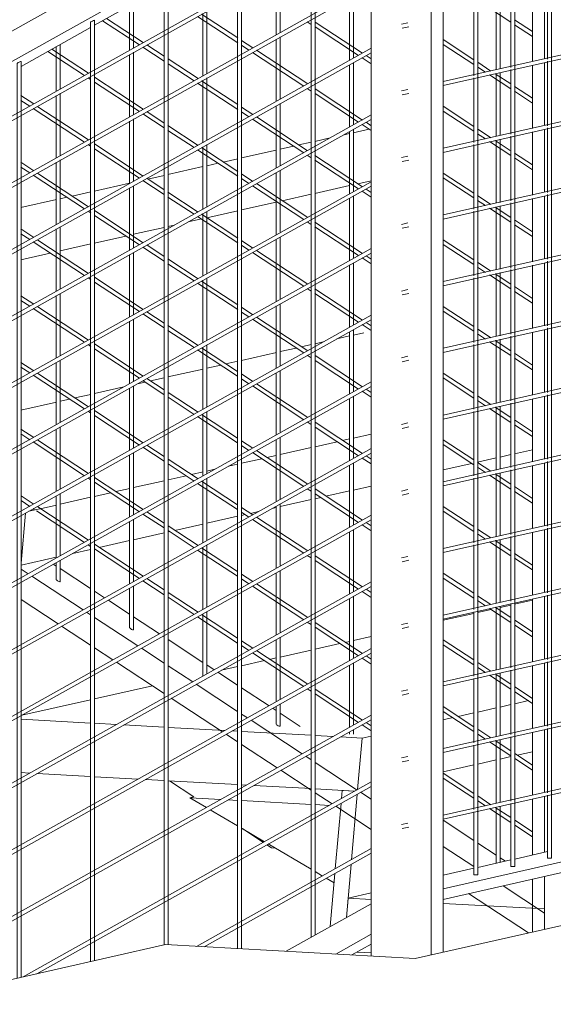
# Model space of a CAD drawing. Header units: millimetres. Extents: x -35550 to -1797, y -2320 to 9844.
# Tile 66 of 96: x -7313 to -6915, y -514 to 220. Entities that reach past the tile are written whole.
import ezdxf

# ---------------------------------------------------------------- set-up
doc = ezdxf.new("R2010")
doc.units = ezdxf.units.MM
for name, color, linetype, lineweight in [('Balusters', 7, 'Continuous', 18), ('Generic Models', 7, 'Continuous', 18), ('Railings', 7, 'Continuous', 18), ('Rails-2', 7, 'Continuous', 18), ('Stairs', 7, 'Continuous', 18), ('Supports', 7, 'Continuous', 18)]:
    doc.layers.add(name, color=color, linetype=linetype, lineweight=lineweight)

# ---------------------------------------------------------------- blocks, each defined once
blk = doc.blocks.new('Generic Models 9 - Generic Models 27-1786597-3D - trepikoda')
at = {"layer": 'Generic Models'}
for p, q in [((28786.07, -359.42), (28783.08, -360.09)), ((28783.08, -360.09), (28806.08, -361.36)), ((28783.08, -360.09), (28795.48, -367.41)), ((28811.62, -361.67), (28818.63, -362.05)), ((28821.56, -362.21), (28873.43, -365.08)), ((28876.36, -365.24), (28886.93, -365.82)), ((28798.23, -369.03), (28818.63, -381.06)), ((28821.56, -382.78), (28838.72, -392.91)), ((28841.48, -394.53), (28873.43, -413.37)), ((28876.36, -415.1), (28881.96, -418.41)), ((28884.72, -420.03), (28890.52, -423.45)), ((28918.17, -431.02), (28901.01, -434.89)), ((28901.01, -434.89), (28899.75, -449.36)), ((28901.01, -434.89), (28918.17, -435.83)), ((28971.85, -438.79), (29047.47, -442.97)), ((28950.9, -479.79), (29101.15, -445.93)), ((28416.05, -548.16), (28764.92, -469.53)), ((28764.92, -469.53), (28950.9, -479.79)), ((28907.76, -475.01), (28918.17, -475.58))]:
    blk.add_line(p, q, dxfattribs=at)
blk = doc.blocks.new('Stair - Stairs-1786674-3D - trepikoda')
at = {"layer": 'Stairs'}
for p, q in [((28897.91, 133.79), (28902.04, 134.72)), ((28904.85, 135.36), (28916.66, 138.02)), ((28850.32, 123.07), (28860.34, 125.33)), ((28864.24, 126.21), (28873.5, 128.29)), ((28876.29, 128.92), (28887.71, 131.5)), ((28821.49, 116.57), (28847.4, 122.41)), ((28766.7, 104.22), (28792.76, 110.09)), ((28795.68, 110.75), (28804.02, 112.63)), ((28807.91, 113.51), (28818.69, 115.94)), ((28751.58, 100.81), (28763.88, 103.59)), ((28711.91, 91.87), (28738.12, 97.78)), ((28902.04, 95.94), (28876.27, 90.14)), ((28902.04, 95.94), (28876.27, 90.14)), ((28918.17, 99.58), (28908.2, 97.33)), ((28918.17, 99.58), (28908.2, 97.33)), ((28695.25, 88.12), (28709.08, 91.24)), ((28873.51, 89.51), (28851.87, 84.64)), ((28873.51, 89.51), (28851.87, 84.64)), ((28657.11, 79.52), (28683.58, 85.49)), ((28686.4, 86.12), (28691.37, 87.24)), ((28847.4, 83.63), (28821.48, 77.79)), ((28847.4, 83.63), (28821.48, 77.79)), ((28818.7, 77.16), (28795.68, 71.97)), ((28818.7, 77.16), (28795.68, 71.97)), ((28771.6, 66.55), (28766.68, 65.44)), ((28771.6, 66.55), (28766.68, 65.44)), ((28791.65, 71.07), (28781.78, 68.84)), ((28791.65, 71.07), (28781.78, 68.84)), ((28763.9, 64.81), (28741.04, 59.66)), ((28763.9, 64.81), (28741.04, 59.66)), ((28709.09, 52.46), (28686.4, 47.34)), ((28709.09, 52.46), (28686.4, 47.34)), ((28735.33, 58.37), (28711.89, 53.09)), ((28735.33, 58.37), (28711.89, 53.09)), ((28679.01, 45.68), (28657.1, 40.74)), ((28679.01, 45.68), (28657.1, 40.74)), ((28683.56, 46.71), (28682.89, 46.55)), ((28683.56, 46.71), (28682.89, 46.55)), ((28912.77, -13.67), (28904.96, -15.43)), ((28882.48, -20.5), (28876.36, -21.88)), ((28902.04, -16.09), (28892.68, -18.2)), ((28847.5, -28.38), (28821.56, -34.23)), ((28862.32, -25.04), (28850.32, -27.74)), ((28873.43, -22.54), (28866.22, -24.16)), ((28818.75, -34.86), (28809.89, -36.86)), ((28792.84, -40.7), (28766.64, -46.6)), ((28806, -37.73), (28795.68, -40.06)), ((28749.68, -50.43), (28743.88, -51.73)), ((28763.94, -47.21), (28753.56, -49.55)), ((28733.71, -54.03), (28711.85, -58.95)), ((28683.52, -65.34), (28657.05, -71.3)), ((28693.35, -63.12), (28686.4, -64.69)), ((28709.13, -59.57), (28697.23, -62.25)), ((28876.36, -98.57), (28892.93, -94.83)), ((28896.83, -93.96), (28902.13, -92.76)), ((28904.96, -92.12), (28918.17, -89.15)), ((28850.32, -104.44), (28873.43, -99.23)), ((29038.41, -100.83), (29025, -103.85)), ((29038.41, -100.83), (29025, -103.85)), ((28821.56, -110.92), (28836.61, -107.53)), ((28840.51, -106.65), (28847.47, -105.08)), ((29011.43, -106.91), (28997.45, -110.06)), ((29011.43, -106.91), (28997.45, -110.06)), ((29022.25, -104.47), (29014.24, -106.28)), ((29022.25, -104.47), (29014.24, -106.28)), ((28795.68, -116.75), (28801.62, -115.41)), ((28811.81, -113.12), (28818.63, -111.58)), ((28993.21, -111.01), (28971.85, -115.83)), ((28993.21, -111.01), (28971.85, -115.83)), ((28741.04, -129.07), (28763.83, -123.93)), ((28766.76, -123.27), (28780.29, -120.22)), ((28784.18, -119.35), (28792.81, -117.4)), ((28727.85, -132.04), (28738.15, -129.72)), ((28902.11, -131.55), (28884.47, -135.52)), ((28902.11, -131.55), (28884.47, -135.52)), ((28918.17, -127.93), (28904.96, -130.9)), ((28918.17, -127.93), (28904.96, -130.9)), ((28686.4, -141.38), (28709.03, -136.28)), ((28711.95, -135.62), (28723.96, -132.92)), ((28873.43, -138.01), (28850.32, -143.22)), ((28873.43, -138.01), (28850.32, -143.22)), ((28880.57, -136.4), (28876.36, -137.35)), ((28880.57, -136.4), (28876.36, -137.35)), ((28663.02, -146.65), (28671.12, -144.83)), ((28671.52, -144.74), (28683.49, -142.04)), ((28847.46, -143.86), (28844.47, -144.54)), ((28847.46, -143.86), (28844.47, -144.54)), ((28657.15, -185.21), (28660.41, -147.98)), ((28818.63, -150.36), (28795.68, -155.53)), ((28818.63, -150.36), (28795.68, -155.53)), ((28824.25, -149.1), (28821.56, -149.7)), ((28824.25, -149.1), (28821.56, -149.7)), ((28834.28, -146.83), (28828.14, -148.22)), ((28834.28, -146.83), (28828.14, -148.22)), ((28792.73, -156.2), (28771.81, -160.91)), ((28792.73, -156.2), (28771.81, -160.91)), ((28738.14, -168.5), (28715.48, -173.61)), ((28738.14, -168.5), (28715.48, -173.61)), ((28763.83, -162.71), (28741.04, -167.85)), ((28763.83, -162.71), (28741.04, -167.85)), ((28767.92, -161.79), (28766.76, -162.05)), ((28767.92, -161.79), (28766.76, -162.05)), ((28709.03, -175.06), (28695.68, -178.07)), ((28709.03, -175.06), (28695.68, -178.07)), ((28683.48, -180.82), (28657.15, -186.75)), ((28683.48, -180.82), (28657.15, -186.75)), ((29007.56, -219.81), (28997.45, -222.09)), ((29022.22, -216.51), (29014.24, -218.31)), ((29038.41, -212.86), (29025, -215.88)), ((28994.67, -222.72), (28971.85, -227.86)), ((28918.17, -239.96), (28904.96, -242.94)), ((28894.92, -245.2), (28876.36, -249.38)), ((28902.07, -243.59), (28898.82, -244.32)), ((28847.41, -255.91), (28842.49, -257.02)), ((28873.43, -250.04), (28850.32, -255.25)), ((28818.63, -262.39), (28806.57, -265.11)), ((28838.59, -257.9), (28821.56, -261.73)), ((28755.1, -276.71), (28711.95, -286.44)), ((28709.03, -287.1), (28657.78, -298.65)), ((28997.61, -296.24), (29011.36, -293.14)), ((29014.24, -292.49), (29022.2, -290.69)), ((29025.15, -290.03), (29035.32, -287.74)), ((28971.85, -302.04), (28979, -300.43)), ((28982.91, -299.55), (28994.65, -296.9)), ((28657.15, -301.63), (28709.03, -304.49)), ((28711.95, -304.65), (28728.2, -305.55)), ((28733.73, -305.85), (28763.83, -307.51)), ((28766.76, -307.67), (28809.06, -310.01)), ((28814.59, -310.31), (28818.63, -310.54)), ((28821.56, -310.7), (28873.43, -313.56)), ((28876.36, -313.72), (28889.91, -314.47)), ((28895.45, -314.78), (28911.43, -315.66)), ((28911.43, -315.66), (28918.17, -314.14)), ((28908.08, -353.99), (28911.43, -315.66)), ((29022.18, -329.48), (29014.24, -331.27)), ((29022.18, -329.48), (29014.24, -331.27)), ((29038.41, -325.82), (29026.87, -328.42)), ((29038.41, -325.82), (29026.87, -328.42)), ((28994.64, -335.69), (28971.85, -340.82)), ((28994.64, -335.69), (28971.85, -340.82)), ((29011.35, -331.92), (28997.61, -335.02)), ((29011.35, -331.92), (28997.61, -335.02)), ((28663.52, -341.73), (28657.15, -341.38)), ((28709.03, -344.24), (28669.04, -342.03)), ((28744.37, -346.19), (28711.95, -344.4)), ((28763.83, -347.26), (28749.9, -346.5)), ((28818.63, -350.29), (28766.76, -347.43)), ((28825.23, -350.65), (28821.56, -350.45)), ((28873.43, -353.31), (28830.76, -350.96)), ((28906.08, -355.11), (28876.36, -353.47)), ((28896.54, -354.59), (28896, -360.75)), ((28906.08, -355.11), (28896.54, -354.59)), ((28903.52, -406.23), (28907.77, -357.57)), ((28895.69, -364.33), (28891.44, -412.99)), ((28899.75, -449.36), (28903.21, -409.82)), ((28891.12, -416.57), (28887.67, -456.12))]:
    blk.add_line(p, q, dxfattribs=at)
at = {"layer": 'Supports'}
for p, q in [((28767.91, -347.49), (28786.08, -359.42)), ((28822.47, -383.32), (28837.83, -393.41)), ((28840.43, -395.12), (28843.89, -397.39)), ((28846.58, -397.54), (28843.89, -397.39))]:
    blk.add_line(p, q, dxfattribs=at)
blk = doc.blocks.new('Railing - 3mm-2376652-3D - trepikoda')
at = {"layer": 'Balusters'}
for p, q in [((28865.41, 2318.15), (28865.41, 3091.81)), ((28868.41, 3093.29), (28868.41, 2319.83))]:
    blk.add_line(p, q, dxfattribs=at)
blk = doc.blocks.new('Railing - 3mm-V128-3D - trepikoda')
at = {"layer": 'Balusters'}
for p, q in [((28818.6, -472.49), (28818.6, 278.9)), ((28821.6, 280.38), (28821.6, -472.66))]:
    blk.add_line(p, q, dxfattribs=at)
blk = doc.blocks.new('Railing - 3mm-V129-3D - trepikoda')
at = {"layer": 'Balusters'}
for p, q in [((28766.8, 249.73), (28766.8, -469.63)), ((28763.8, -469.78), (28763.8, 248.25))]:
    blk.add_line(p, q, dxfattribs=at)
for points in [[(28764.63, 248.84, 0), (28765.28, 249.18, 0), (28765.93, 249.48, 0), (28766.46, 249.69, 0), (28766.76, 249.75, 0), (28766.76, 249.67, 0)], [(28763.84, 248.22, 0), (28763.83, 248.3, 0), (28764.11, 248.52, 0), (28764.63, 248.84, 0)]]:
    blk.add_polyline3d(points, dxfattribs=at)
blk = doc.blocks.new('Railing - 3mm-V130-3D - trepikoda')
at = {"layer": 'Balusters'}
for p, q in [((28709, -482.13), (28709, 217.59)), ((28712, 219.07), (28712, -481.46))]:
    blk.add_line(p, q, dxfattribs=at)
for points in [[(28709.04, 217.57, 0), (28709.03, 217.65, 0), (28709.31, 217.87, 0), (28709.83, 218.18, 0)], [(28709.83, 218.18, 0), (28710.48, 218.52, 0), (28711.13, 218.83, 0), (28711.66, 219.03, 0), (28711.95, 219.1, 0), (28711.96, 219.01, 0)]]:
    blk.add_polyline3d(points, dxfattribs=at)
blk = doc.blocks.new('Railing - 3mm-V131-3D - trepikoda')
at = {"layer": 'Balusters'}
for p, q in [((28654.19, -494.48), (28654.19, 186.94)), ((28657.19, 188.42), (28657.19, -493.81))]:
    blk.add_line(p, q, dxfattribs=at)
for points in [[(28654.24, 186.91, 0), (28654.23, 187, 0), (28654.51, 187.22, 0), (28655.03, 187.53, 0)], [(28655.03, 187.53, 0), (28655.68, 187.87, 0), (28656.33, 188.17, 0), (28656.86, 188.38, 0), (28657.15, 188.45, 0), (28657.16, 188.36, 0)]]:
    blk.add_polyline3d(points, dxfattribs=at)
blk = doc.blocks.new('Railing - Railing-1787228-3D - trepikoda')
at = {"layer": 'Rails-2'}
for p, q in [((28491.37, 122.19), (28918.17, 360.92)), ((26616.98, -949.01), (28918.17, 338.2)), ((28918.17, 297.61), (28168.65, -121.64)), ((28168.82, -124.99), (28918.17, 294.17)), ((28918.17, 247.92), (28168.65, -171.33)), ((28168.82, -174.67), (28918.17, 244.48)), ((28711.95, 215.44), (28763.83, 244.46)), ((28657.15, 184.79), (28709.03, 213.81)), ((28918.17, 198.23), (28168.65, -221.02)), ((28168.82, -224.36), (28918.17, 194.8)), ((28918.17, 148.55), (28168.65, -270.71)), ((28168.82, -274.05), (28918.17, 145.11)), ((28918.17, 98.86), (28168.65, -320.4)), ((28168.82, -323.74), (28918.17, 95.42)), ((28918.17, 49.17), (28168.65, -370.09)), ((28168.82, -373.43), (28918.17, 45.73)), ((28918.17, -0.52), (28168.65, -419.77)), ((28168.82, -423.11), (28918.17, -3.96)), ((28918.17, -50.21), (28168.65, -469.46)), ((28168.82, -472.8), (28918.17, -53.64)), ((28918.17, -99.89), (28168.65, -519.15)), ((28168.82, -522.49), (28918.17, -103.33)), ((28918.17, -149.58), (28168.65, -568.84)), ((28168.82, -572.18), (28918.17, -153.02)), ((28918.17, -199.27), (28168.65, -618.53)), ((28168.82, -621.87), (28918.17, -202.71)), ((28918.17, -248.96), (28168.65, -668.21)), ((28168.82, -671.56), (28918.17, -252.4)), ((28918.17, -298.65), (28509.94, -527)), ((28520.23, -524.68), (28918.17, -302.09)), ((28918.17, -348.34), (28658.71, -493.47)), ((28669, -491.15), (28918.17, -351.77)), ((28918.17, -398.02), (28788.05, -470.81)), ((28793.65, -471.12), (28918.17, -401.46)), ((28918.17, -439.05), (28854.82, -474.49)), ((28918.17, -461.78), (28891.8, -476.53)), ((28918.17, -469.18), (28903.85, -477.2))]:
    blk.add_line(p, q, dxfattribs=at)
for name, p in [('Railing - 3mm-2376652-3D - trepikoda', (7.98, -2782.25)), ('Railing - 3mm-V128-3D - trepikoda', (0, 0)), ('Railing - 3mm-V129-3D - trepikoda', (0, 0)), ('Railing - 3mm-V130-3D - trepikoda', (0, 0)), ('Railing - 3mm-V131-3D - trepikoda', (0, 0))]:
    blk.add_blockref(name, p)
blk = doc.blocks.new('Railing - 3mm-V184-3D - trepikoda')
at = {"layer": 'Balusters'}
for p, q in [((28997.61, 360.05), (28997.61, -417.35)), ((28994.61, 177.75), (28994.61, 225.89)), ((28994.61, 128.06), (28994.61, 176.2)), ((28994.61, 78.37), (28994.61, 126.52)), ((28994.61, 28.69), (28994.61, 76.83)), ((28994.61, -21), (28994.61, 27.14)), ((28994.61, -70.69), (28994.61, -22.55)), ((28994.61, -120.38), (28994.61, -72.24)), ((28994.61, -170.07), (28994.61, -121.92)), ((28994.61, -219.75), (28994.61, -171.61)), ((28994.61, -269.44), (28994.61, -221.59)), ((28994.61, -319.13), (28994.61, -271.28)), ((28994.61, -368.82), (28994.61, -320.97)), ((28994.61, -417.35), (28994.61, -370.65)), ((28997.61, -417.34), (28997.45, -417.43))]:
    blk.add_line(p, q, dxfattribs=at)
blk.add_polyline3d([(28997.45, -417.43, 0), (28996.94, -417.49, 0), (28996.21, -417.52, 0), (28995.44, -417.5, 0), (28994.86, -417.45, 0), (28994.61, -417.37, 0), (28994.61, -417.35, 0)], dxfattribs=at)
blk = doc.blocks.new('Railing - 3mm-V185-3D - trepikoda')
at = {"layer": 'Balusters'}
for p, q in [((29025.15, 366.25), (29025.15, -411.15)), ((29022.15, 183.96), (29022.15, 232.1)), ((29022.15, 134.27), (29022.15, 182.41)), ((29022.15, 84.58), (29022.15, 132.72)), ((29022.15, 34.45), (29022.15, 83.04)), ((29022.15, -14.79), (29022.15, 33.35)), ((29022.15, -64.48), (29022.15, -16.34)), ((29022.15, -114.17), (29022.15, -66.03)), ((29022.15, -163.86), (29022.15, -115.72)), ((29022.15, -213.55), (29022.15, -165.4)), ((29022.15, -263.23), (29022.15, -215.38)), ((29022.15, -312.92), (29022.15, -265.07)), ((29022.15, -362.61), (29022.15, -314.76)), ((29022.15, -411.15), (29022.15, -364.45)), ((29025.15, -411.14), (29025, -411.22))]:
    blk.add_line(p, q, dxfattribs=at)
blk.add_polyline3d([(29025, -411.22, 0), (29024.49, -411.29, 0), (29023.75, -411.31, 0), (29022.99, -411.3, 0), (29022.41, -411.24, 0), (29022.16, -411.16, 0), (29022.15, -411.15, 0)], dxfattribs=at)
blk = doc.blocks.new('Railing - 20x50mm-V186-3D - trepikoda')
at = {"layer": 'Balusters'}
for p, q in [((28918.17, -477.99), (28918.17, 465.75)), ((28962.98, -477.07), (28962.98, 463.28)), ((28971.85, -475.07), (28971.85, 465.28))]:
    blk.add_line(p, q, dxfattribs=at)
blk = doc.blocks.new('Railing - 20x50mm-V187-3D - trepikoda')
at = {"layer": 'Balusters'}
for p, q in [((29047.47, 190.33), (29047.47, 237.23)), ((29047.47, 140.64), (29047.47, 187.55)), ((29047.47, 90.95), (29047.47, 137.86)), ((29047.47, 41.27), (29047.47, 88.17)), ((29047.47, -8.42), (29047.47, 38.48)), ((29047.47, -58.11), (29047.47, -11.21)), ((29047.47, -107.8), (29047.47, -60.9)), ((29047.47, -157.49), (29047.47, -110.58)), ((29047.47, -207.18), (29047.47, -160.27)), ((29047.47, -256.86), (29047.47, -209.96)), ((29047.47, -306.55), (29047.47, -259.65)), ((29047.47, -356.24), (29047.47, -309.34)), ((29047.47, -400.75), (29047.47, -359.02)), ((29047.47, -458.03), (29047.47, -418.76))]:
    blk.add_line(p, q, dxfattribs=at)
blk = doc.blocks.new('Railing - Railing-1793605-3D - trepikoda')
at = {"layer": 'Rails-2'}
for p, q in [((28945.61, 217.26), (28940.69, 216.15)), ((28941.35, 213.22), (28946.27, 214.33)), ((29074.91, 196.71), (28971.85, 173.48)), ((28971.85, 170.41), (29075.57, 193.78)), ((28945.61, 167.57), (28940.69, 166.46)), ((28941.35, 163.53), (28946.27, 164.64)), ((29074.91, 147.02), (28971.85, 123.8)), ((28971.85, 120.72), (29075.57, 144.09)), ((28945.61, 117.88), (28940.69, 116.77)), ((28941.35, 113.85), (28946.27, 114.95)), ((29074.91, 97.33), (28971.85, 74.11)), ((28971.85, 71.03), (29075.57, 94.41)), ((28945.61, 68.19), (28940.69, 67.08)), ((28941.35, 64.16), (28946.27, 65.27)), ((29074.91, 47.65), (28971.85, 24.42)), ((28971.85, 21.34), (29075.57, 44.72)), ((28945.61, 18.5), (28940.69, 17.4)), ((28941.35, 14.47), (28946.27, 15.58)), ((29074.91, -2.04), (28971.85, -25.27)), ((28971.85, -28.34), (29075.57, -4.97)), ((28945.61, -31.18), (28940.69, -32.29)), ((28941.35, -35.22), (28946.27, -34.11)), ((29074.91, -51.73), (28971.85, -74.96)), ((28971.85, -78.03), (29075.57, -54.66)), ((28945.61, -80.87), (28940.69, -81.98)), ((28941.35, -84.91), (28946.27, -83.8)), ((29074.91, -101.42), (28971.85, -124.65)), ((28971.85, -127.72), (29075.57, -104.35)), ((28945.61, -130.56), (28940.69, -131.67)), ((28941.35, -134.6), (28946.27, -133.49)), ((29074.91, -151.11), (28971.85, -174.33)), ((28971.85, -177.41), (29075.57, -154.03)), ((28945.61, -180.25), (28940.69, -181.36)), ((28941.35, -184.28), (28946.27, -183.17)), ((29074.91, -200.8), (28971.85, -224.02)), ((28971.85, -227.1), (29075.57, -203.72)), ((28945.61, -229.94), (28940.69, -231.05)), ((28941.35, -233.97), (28946.27, -232.86)), ((29074.91, -250.48), (28971.85, -273.71)), ((28971.85, -276.79), (29075.57, -253.41)), ((28945.61, -279.62), (28940.69, -280.73)), ((28941.35, -283.66), (28946.27, -282.55)), ((29074.91, -300.17), (28971.85, -323.4)), ((28971.85, -326.47), (29075.57, -303.1)), ((28945.61, -329.31), (28940.69, -330.42)), ((28941.35, -333.35), (28946.27, -332.24)), ((29074.91, -349.86), (28971.85, -373.09)), ((28971.85, -376.16), (29075.57, -352.79)), ((28945.61, -379), (28940.69, -380.11)), ((28941.35, -383.04), (28946.27, -381.93)), ((29087.8, -401.72), (28971.85, -427.85)), ((29025.15, -405.78), (29049.7, -400.25)), ((28971.85, -435.8), (29087.8, -409.67)), ((28997.61, -411.99), (29022.16, -406.45)), ((28971.85, -417.79), (28994.61, -412.66))]:
    blk.add_line(p, q, dxfattribs=at)
for name, p in [('Railing - 20x50mm-V187-3D - trepikoda', (0, 0)), ('Railing - 20x50mm-V186-3D - trepikoda', (0, 0)), ('Railing - 3mm-V184-3D - trepikoda', (55.09, 12.42)), ('Railing - 3mm-V184-3D - trepikoda', (0, 0)), ('Railing - 3mm-V185-3D - trepikoda', (0, 0))]:
    blk.add_blockref(name, p)
blk = doc.blocks.new('Railing - 3mm-V233-3D - trepikoda')
at = {"layer": 'Balusters'}
for p, q in [((28683.44, 166.18), (28683.44, 199.5)), ((28686.44, 201.17), (28686.44, 167.86)), ((28683.44, 116.49), (28683.44, 163.03)), ((28686.44, 164.71), (28686.44, 118.17)), ((28683.44, 66.8), (28683.44, 113.34)), ((28686.44, 115.02), (28686.44, 68.48)), ((28683.44, 17.12), (28683.44, 63.65)), ((28686.44, 65.33), (28686.44, 18.79)), ((28686.44, 15.64), (28686.44, -30.89)), ((28683.44, -32.57), (28683.44, 13.96)), ((28683.44, -82.26), (28683.44, -35.72)), ((28686.44, -34.05), (28686.44, -80.58)), ((28683.44, -131.95), (28683.44, -85.41)), ((28686.44, -83.74), (28686.44, -130.27)), ((28683.44, -181.64), (28683.44, -135.1)), ((28686.44, -133.42), (28686.44, -179.96)), ((28686.44, -183.11), (28686.44, -198.96)), ((28683.44, -197.51), (28683.44, -184.79))]:
    blk.add_line(p, q, dxfattribs=at)
for points in [[(28684.28, -198.38, 0), (28683.76, -197.99, 0), (28683.47, -197.64, 0), (28683.48, -197.41, 0)], [(28686.41, -198.83, 0), (28686.4, -199.06, 0), (28686.1, -199.13, 0), (28685.58, -199.02, 0), (28684.92, -198.75, 0), (28684.28, -198.38, 0)]]:
    blk.add_polyline3d(points, dxfattribs=at)
blk = doc.blocks.new('Railing - 3mm-V234-3D - trepikoda')
at = {"layer": 'Balusters'}
for p, q in [((28738.08, 196.74), (28738.08, 230.06)), ((28741.08, 231.74), (28741.08, 198.42)), ((28738.08, 147.06), (28738.08, 193.59)), ((28741.08, 195.26), (28741.08, 148.73)), ((28738.08, 97.37), (28738.08, 143.9)), ((28741.08, 145.58), (28741.08, 99.05)), ((28741.08, 95.89), (28741.08, 49.36)), ((28738.08, 47.68), (28738.08, 94.21)), ((28738.08, -2.01), (28738.08, 44.52)), ((28741.08, 46.2), (28741.08, -0.33)), ((28738.08, -51.7), (28738.08, -5.17)), ((28741.08, -3.49), (28741.08, -50.02)), ((28738.08, -101.39), (28738.08, -54.85)), ((28741.08, -53.3), (28741.08, -99.71)), ((28738.08, -151.07), (28738.08, -104.54)), ((28741.08, -102.86), (28741.08, -149.4)), ((28741.08, -152.55), (28741.08, -199.08)), ((28738.08, -200.76), (28738.08, -154.23)), ((28738.08, -233.4), (28738.08, -203.92)), ((28741.08, -202.24), (28741.08, -234.85))]:
    blk.add_line(p, q, dxfattribs=at)
for points in [[(28738.92, -234.27, 0), (28738.4, -233.88, 0), (28738.12, -233.53, 0), (28738.12, -233.3, 0)], [(28741.05, -234.72, 0), (28741.04, -234.95, 0), (28740.74, -235.02, 0), (28740.22, -234.91, 0), (28739.56, -234.64, 0), (28738.92, -234.27, 0)]]:
    blk.add_polyline3d(points, dxfattribs=at)
blk = doc.blocks.new('Railing - 3mm-V235-3D - trepikoda')
at = {"layer": 'Balusters'}
for p, q in [((28792.72, 177.62), (28792.72, 224.15)), ((28795.72, 225.82), (28795.72, 179.3)), ((28795.72, 176.14), (28795.72, 129.61)), ((28792.72, 127.93), (28792.72, 174.46)), ((28792.72, 78.24), (28792.72, 124.77)), ((28795.72, 126.45), (28795.72, 79.92)), ((28792.72, 28.56), (28792.72, 75.08)), ((28795.72, 76.76), (28795.72, 30.23)), ((28792.72, -21.13), (28792.72, 25.39)), ((28795.72, 27.07), (28795.72, -19.45)), ((28792.72, -70.82), (28792.72, -24.3)), ((28795.72, -22.62), (28795.72, -69.14)), ((28795.72, -72.31), (28795.72, -118.83)), ((28792.72, -120.51), (28792.72, -73.98)), ((28792.72, -170.2), (28792.72, -123.67)), ((28795.72, -121.99), (28795.72, -168.52)), ((28792.72, -219.89), (28792.72, -173.36)), ((28795.72, -171.68), (28795.72, -218.21)), ((28792.72, -269.29), (28792.72, -223.05)), ((28795.72, -221.37), (28795.72, -267.9)), ((28792.76, -269.42), (28792.76, -269.19))]:
    blk.add_line(p, q, dxfattribs=at)
blk = doc.blocks.new('Railing - 3mm-V236-3D - trepikoda')
at = {"layer": 'Balusters'}
for p, q in [((28847.36, 208.18), (28847.36, 254.7)), ((28850.36, 256.38), (28850.36, 209.93)), ((28850.36, 206.69), (28850.36, 160.65)), ((28847.36, 158.5), (28847.36, 205.02)), ((28847.36, 108.81), (28847.36, 155.33)), ((28850.36, 157.01), (28850.36, 110.97)), ((28847.36, 59.12), (28847.36, 105.64)), ((28850.36, 107.32), (28850.36, 61.28)), ((28847.36, 9.43), (28847.36, 55.95)), ((28850.36, 57.63), (28850.36, 11.59)), ((28850.36, 7.94), (28850.36, -38.58)), ((28847.36, -40.26), (28847.36, 6.26)), ((28847.36, -89.94), (28847.36, -43.42)), ((28850.36, -41.75), (28850.36, -87.79)), ((28847.36, -139.63), (28847.36, -93.11)), ((28850.36, -91.43), (28850.36, -137.95)), ((28847.36, -189.32), (28847.36, -142.8)), ((28850.36, -141.12), (28850.36, -187.16)), ((28847.36, -239.01), (28847.36, -192.49)), ((28850.36, -190.81), (28850.36, -236.85)), ((28850.36, -240.5), (28850.36, -287.02)), ((28847.36, -288.7), (28847.36, -242.18)), ((28847.36, -305.18), (28847.36, -291.87)), ((28850.36, -290.19), (28850.36, -306.63))]:
    blk.add_line(p, q, dxfattribs=at)
for points in [[(28848.2, -306.05, 0), (28847.68, -305.65, 0), (28847.4, -305.31, 0), (28847.4, -305.07, 0)], [(28850.33, -306.5, 0), (28850.32, -306.73, 0), (28850.02, -306.8, 0), (28849.5, -306.69, 0), (28848.85, -306.42, 0), (28848.2, -306.05, 0)]]:
    blk.add_polyline3d(points, dxfattribs=at)
blk = doc.blocks.new('Railing - 3mm-V237-3D - trepikoda')
at = {"layer": 'Balusters'}
for p, q in [((28902, 189.06), (28902, 235.58)), ((28905, 237.25), (28905, 190.81)), ((28902, 139.37), (28902, 185.89)), ((28905, 187.56), (28905, 141.13)), ((28902, 89.68), (28902, 136.2)), ((28905, 137.88), (28905, 91.44)), ((28905, 88.19), (28905, 41.75)), ((28902, 40), (28902, 86.51)), ((28902, -9.69), (28902, 36.82)), ((28905, 38.5), (28905, -7.94)), ((28902, -59.38), (28902, -12.87)), ((28905, -11.19), (28905, -57.63)), ((28902, -109.07), (28902, -62.55)), ((28905, -60.88), (28905, -107.31)), ((28902, -158.76), (28902, -112.24)), ((28905, -110.56), (28905, -157)), ((28905, -160.25), (28905, -206.69)), ((28902, -208.45), (28902, -161.93)), ((28902, -258.13), (28902, -211.62)), ((28905, -209.94), (28905, -256.38)), ((28902, -307.82), (28902, -261.31)), ((28905, -259.63), (28905, -306.07)), ((28902, -312.73), (28902, -310.99)), ((28905, -309.32), (28905, -312.8))]:
    blk.add_line(p, q, dxfattribs=at)
blk = doc.blocks.new('Railing - 3mm-V238-3D - trepikoda')
at = {"layer": 'Balusters'}
for p, q in [((29011.28, 182.17), (29011.28, 229.2)), ((29014.28, 229.88), (29014.28, 182.85)), ((29011.28, 132.49), (29011.28, 179.51)), ((29014.28, 180.19), (29014.28, 133.16)), ((29011.28, 82.8), (29011.28, 129.82)), ((29014.28, 130.5), (29014.28, 83.47)), ((29014.28, 80.81), (29014.28, 33.79)), ((29011.28, 33.11), (29011.28, 80.14)), ((29011.28, -16.58), (29011.28, 30.45)), ((29014.28, 31.12), (29014.28, -15.9)), ((29011.28, -66.27), (29011.28, -19.24)), ((29014.28, -18.56), (29014.28, -65.59)), ((29011.28, -115.95), (29011.28, -68.93)), ((29014.28, -68.25), (29014.28, -115.28)), ((29011.28, -165.64), (29011.28, -118.62)), ((29014.28, -117.94), (29014.28, -164.97)), ((29011.28, -215.33), (29011.28, -168.31)), ((29014.28, -167.63), (29014.28, -214.65)), ((29011.28, -265.02), (29011.28, -217.99)), ((29014.28, -217.32), (29014.28, -264.34)), ((29011.28, -314.71), (29011.28, -267.68)), ((29014.28, -267.01), (29014.28, -314.03)), ((29011.28, -364.39), (29011.28, -317.37)), ((29014.28, -316.69), (29014.28, -363.72)), ((29014.28, -366.38), (29014.28, -408.23)), ((29011.28, -408.91), (29011.28, -367.06))]:
    blk.add_line(p, q, dxfattribs=at)
blk = doc.blocks.new('Railing - 20x50mm-V240-3D - trepikoda')
at = {"layer": 'Balusters'}
for p, q in [((29038.41, 188.29), (29038.41, 235.31)), ((29038.41, 138.6), (29038.41, 185.63)), ((29038.41, 88.91), (29038.41, 135.94)), ((29038.41, 39.22), (29038.41, 86.25)), ((29038.41, -10.46), (29038.41, 36.56)), ((29038.41, -60.15), (29038.41, -13.13)), ((29038.41, -109.84), (29038.41, -62.81)), ((29038.41, -159.53), (29038.41, -112.5)), ((29038.41, -209.22), (29038.41, -162.19)), ((29038.41, -258.9), (29038.41, -211.8)), ((29038.41, -308.59), (29038.41, -261.49)), ((29038.41, -358.28), (29038.41, -311.18)), ((29038.41, -402.79), (29038.41, -360.87)), ((29038.41, -460.07), (29038.41, -420.8))]:
    blk.add_line(p, q, dxfattribs=at)
blk = doc.blocks.new('Railing - Railing-2320472-3D - trepikoda')
at = {"layer": 'Rails-2'}
for p, q in [((29006.41, 228.1), (29022.16, 217.76)), ((28748.31, 202.47), (28720.92, 220.46)), ((28788.81, 221.96), (28818.66, 202.36)), ((28818.66, 205.95), (28791.77, 223.61)), ((28717.97, 218.81), (28745.36, 200.82)), ((28870.53, 217.97), (28873.47, 216.05)), ((28911.73, 194.5), (28876.32, 217.76)), ((28876.32, 214.17), (28908.78, 192.85)), ((29038.41, 210.67), (29025.12, 219.4)), ((29025.12, 215.81), (29038.41, 207.08)), ((28747.96, 199.11), (28763.85, 188.67)), ((28763.85, 192.26), (28750.91, 200.76)), ((28830.02, 198.48), (28821.53, 204.06)), ((28821.53, 200.48), (28827.07, 196.83)), ((28994.61, 189.75), (28971.85, 204.7)), ((28971.85, 201.11), (28994.61, 186.16)), ((28677.11, 195.95), (28704.5, 177.96)), ((28707.45, 179.61), (28680.06, 197.61)), ((28829.67, 195.12), (28867.93, 170)), ((28870.88, 171.65), (28832.63, 196.77)), ((28911.39, 191.14), (28918.17, 186.69)), ((28918.17, 190.28), (28914.34, 192.79)), ((28789.17, 175.63), (28766.73, 190.37)), ((28766.73, 186.78), (28786.21, 173.98)), ((29007.46, 181.31), (28997.57, 187.81)), ((28997.57, 184.22), (29003.39, 180.4)), ((28707.1, 176.26), (28709.05, 174.98)), ((28748.31, 152.78), (28711.94, 176.67)), ((29006.41, 178.41), (29022.16, 168.07)), ((29022.16, 171.66), (29010.48, 179.33)), ((28711.94, 173.08), (28745.36, 151.13)), ((28788.81, 172.27), (28818.68, 152.66)), ((28818.68, 156.25), (28791.77, 173.92)), ((29038.41, 160.98), (29025, 169.79)), ((28666.6, 156.76), (28657.14, 162.97)), ((28870.53, 168.29), (28873.48, 166.35)), ((28911.73, 144.81), (28876.3, 168.09)), ((28876.3, 164.5), (28908.78, 143.16)), ((29025, 166.21), (29038.41, 157.4)), ((28657.14, 159.38), (28663.65, 155.11)), ((28707.45, 129.92), (28669.75, 154.69)), ((28830.02, 148.8), (28821.51, 154.39)), ((28994.61, 140.07), (28971.85, 155.01)), ((28666.24, 153.41), (28704.5, 128.27)), ((28747.96, 149.42), (28763.87, 138.97)), ((28763.87, 142.56), (28750.91, 151.07)), ((28821.51, 150.8), (28827.07, 147.15)), ((28870.53, 122.19), (28832.63, 147.09)), ((28971.85, 151.43), (28994.61, 136.48)), ((28789.17, 125.94), (28766.71, 140.69)), ((28829.67, 145.44), (28867.93, 120.31)), ((28911.39, 141.45), (28918.17, 137)), ((28918.17, 140.59), (28914.34, 143.1)), ((28766.71, 137.1), (28786.21, 124.29)), ((29007.46, 131.63), (28997.45, 138.2)), ((28997.45, 134.61), (29003.39, 130.71)), ((28707.1, 126.57), (28709.06, 125.28)), ((28748.31, 103.09), (28711.92, 126.99)), ((29006.41, 128.73), (29022.16, 118.38)), ((29021.83, 122.19), (29010.48, 129.64)), ((28711.92, 123.4), (28745.36, 101.44)), ((28788.81, 122.58), (28818.7, 102.96)), ((28818.69, 106.55), (28791.77, 124.23)), ((28870.53, 118.6), (28873.5, 116.65)), ((28911.73, 95.13), (28876.28, 118.41)), ((29038.41, 111.3), (29025, 120.11)), ((28666.6, 107.07), (28657.13, 113.29)), ((28876.28, 114.82), (28908.78, 93.48)), ((29025, 116.52), (29038.41, 107.71)), ((28657.12, 109.71), (28663.65, 105.42)), ((28666.24, 103.72), (28704.5, 78.59)), ((28707.45, 80.24), (28669.75, 105)), ((28830.02, 99.11), (28821.49, 104.71)), ((28994.61, 90.38), (28971.85, 105.33)), ((28747.96, 99.73), (28763.89, 89.27)), ((28763.89, 92.86), (28750.91, 101.38)), ((28821.49, 101.12), (28827.07, 97.46)), ((28829.67, 95.75), (28867.93, 70.62)), ((28870.88, 72.27), (28832.63, 97.4)), ((28971.85, 101.74), (28994.61, 86.79)), ((28789.17, 76.25), (28766.69, 91.01)), ((28911.39, 91.76), (28918.17, 87.31)), ((28918.17, 90.9), (28914.34, 93.41)), ((29007.46, 81.94), (28997.45, 88.51)), ((28766.69, 87.43), (28786.21, 74.6)), ((28997.45, 84.92), (29003.39, 81.02)), ((28707.1, 76.88), (28709.08, 75.58)), ((28748.31, 53.4), (28711.9, 77.32)), ((28711.9, 73.73), (28745.36, 51.75)), ((28818.71, 56.85), (28791.77, 74.55)), ((29006.41, 79.04), (29022.16, 68.7)), ((29022.16, 72.28), (29010.48, 79.95)), ((28788.81, 72.9), (28818.71, 53.26)), ((28870.53, 68.91), (28873.52, 66.95)), ((28911.73, 45.44), (28876.26, 68.73)), ((29038.41, 61.61), (29025, 70.42)), ((29025, 66.83), (29038.41, 58.02)), ((28657.1, 60.03), (28663.65, 55.73)), ((28666.6, 57.38), (28657.11, 63.62)), ((28876.26, 65.15), (28908.78, 43.79)), ((28666.24, 54.03), (28704.5, 28.9)), ((28707.45, 30.55), (28669.75, 55.31)), ((28763.91, 43.16), (28750.91, 51.7)), ((28830.02, 49.42), (28821.47, 55.04)), ((28821.47, 51.45), (28827.07, 47.77)), ((28994.61, 40.69), (28971.85, 55.64)), ((28971.85, 52.05), (28994.61, 37.1)), ((28747.96, 50.05), (28763.91, 39.57)), ((28829.67, 46.06), (28867.93, 20.93)), ((28870.88, 22.58), (28832.63, 47.71)), ((28766.67, 37.75), (28786.21, 24.92)), ((28789.17, 26.57), (28766.68, 41.34)), ((28911.39, 42.07), (28918.17, 37.62)), ((28918.17, 41.21), (28914.34, 43.72)), ((29007.46, 32.25), (28997.45, 38.82)), ((28997.45, 35.23), (29003.39, 31.33)), ((29006.41, 29.35), (29022.16, 19.01)), ((29022.16, 22.6), (29010.48, 30.27)), ((28707.1, 27.19), (28709.1, 25.88)), ((28748.31, 3.71), (28711.88, 27.64)), ((28711.88, 24.05), (28745.36, 2.06)), ((28788.81, 23.21), (28818.73, 3.56)), ((28818.73, 7.15), (28791.77, 24.86)), ((28870.53, 19.22), (28873.54, 17.25)), ((28876.24, 15.47), (28908.78, -5.9)), ((28911.73, -4.25), (28876.25, 19.06)), ((29038.41, 11.92), (29025, 20.73)), ((29025, 17.14), (29038.41, 8.33)), ((28666.6, 7.69), (28657.09, 13.94)), ((28657.09, 10.35), (28663.65, 6.04)), ((28666.24, 4.34), (28704.5, -20.79)), ((28707.45, -19.14), (28669.75, 5.62)), ((28747.96, 0.36), (28763.92, -10.13)), ((28763.92, -6.54), (28750.91, 2.01)), ((28830.02, -0.27), (28821.45, 5.36)), ((28821.45, 1.77), (28827.07, -1.92)), ((28994.61, -9), (28971.85, 5.95)), ((28971.85, 2.36), (28994.61, -12.59)), ((28829.67, -3.63), (28867.93, -28.75)), ((28870.88, -27.1), (28832.63, -1.98)), ((28918.17, -8.48), (28914.34, -5.96)), ((28789.17, -23.12), (28766.66, -8.34)), ((28766.66, -11.93), (28786.21, -24.77)), ((28911.39, -7.61), (28918.17, -12.07)), ((29007.46, -17.44), (28997.45, -10.87)), ((28997.45, -14.45), (29003.39, -18.36)), ((29006.41, -20.34), (29022.16, -30.68)), ((29022.16, -27.09), (29010.48, -19.42)), ((28707.1, -22.49), (28709.12, -23.82)), ((28748.31, -45.97), (28711.86, -22.04)), ((28711.86, -25.62), (28745.36, -47.63)), ((28788.81, -26.48), (28818.63, -46.06)), ((28818.63, -42.47), (28791.77, -24.83)), ((29038.41, -37.77), (29025, -28.96)), ((28666.6, -41.99), (28657.07, -35.73)), ((28870.53, -30.47), (28873.43, -32.37)), ((28911.73, -53.94), (28876.36, -30.7)), ((28876.36, -34.29), (28908.78, -55.59)), ((29025, -32.55), (29038.41, -41.36)), ((28657.07, -39.32), (28663.65, -43.64)), ((28994.73, -58.76), (28971.85, -43.74)), ((28666.24, -45.35), (28704.5, -70.48)), ((28707.45, -68.83), (28669.75, -44.06)), ((28747.96, -49.33), (28763.94, -59.83)), ((28763.94, -56.24), (28750.91, -47.68)), ((28830.02, -49.96), (28821.56, -44.4)), ((28821.56, -47.99), (28827.07, -51.61)), ((28971.85, -47.33), (28994.73, -62.35)), ((28789.17, -72.81), (28766.76, -58.09)), ((28829.67, -53.32), (28867.93, -78.44)), ((28870.88, -76.79), (28832.63, -51.67)), ((28911.39, -57.3), (28918.17, -61.75)), ((28918.17, -58.16), (28914.34, -55.65)), ((28766.76, -61.68), (28786.21, -74.46)), ((29007.46, -67.13), (28997.45, -60.55)), ((28997.45, -64.14), (29003.39, -68.04)), ((28707.1, -72.18), (28709.14, -73.52)), ((28748.31, -95.66), (28711.84, -71.71)), ((29006.41, -70.03), (29022.26, -80.44)), ((29022.26, -76.85), (29010.48, -69.11)), ((28711.84, -75.3), (28745.36, -97.31)), ((28788.81, -76.17), (28818.63, -95.75)), ((28818.63, -92.16), (28791.77, -74.52)), ((28870.53, -80.15), (28873.43, -82.06)), ((28911.73, -103.63), (28876.36, -80.39)), ((29038.41, -87.46), (29025, -78.65)), ((28666.6, -91.68), (28657.05, -85.41)), ((28876.36, -83.98), (28908.78, -105.28)), ((29025, -82.24), (29038.41, -91.05)), ((28657.05, -89), (28663.65, -93.33)), ((28666.24, -95.03), (28704.5, -120.17)), ((28707.45, -118.52), (28669.75, -93.75)), ((28830.02, -99.64), (28821.56, -94.08)), ((28994.71, -108.44), (28971.85, -93.43)), ((28747.96, -99.02), (28763.83, -109.45)), ((28763.83, -105.86), (28750.91, -97.37)), ((28821.56, -97.67), (28827.07, -101.3)), ((28870.88, -126.48), (28832.63, -101.35)), ((28971.85, -97.02), (28994.71, -112.03)), ((28789.17, -122.5), (28766.76, -107.78)), ((28829.67, -103.01), (28867.93, -128.13)), ((28911.39, -106.99), (28918.17, -111.44)), ((28918.17, -107.85), (28914.34, -105.34)), ((28766.76, -111.37), (28786.21, -124.15)), ((29007.46, -116.82), (28997.45, -110.24)), ((28997.45, -113.83), (29003.39, -117.73)), ((28707.1, -121.87), (28709.03, -123.14)), ((28748.31, -145.35), (28711.95, -121.47)), ((28818.63, -141.85), (28791.77, -124.21)), ((29006.41, -119.72), (29022.25, -130.12)), ((29022.25, -126.53), (29010.48, -118.8)), ((28711.95, -125.06), (28745.36, -147)), ((28788.81, -125.86), (28818.63, -145.44)), ((28870.53, -129.84), (28873.43, -131.75)), ((28911.73, -153.31), (28876.36, -130.08)), ((29038.41, -137.14), (29025, -128.33)), ((29025, -131.92), (29038.41, -140.73)), ((28666.1, -141.04), (28657.15, -135.17)), ((28657.15, -138.75), (28663.65, -143.02)), ((28876.36, -133.67), (28908.78, -154.97)), ((28666.24, -144.72), (28667.07, -145.27)), ((28668.67, -146.32), (28704.5, -169.86)), ((28707.45, -168.2), (28669.75, -143.44)), ((28830.02, -149.33), (28821.56, -143.77)), ((28994.69, -158.12), (28971.85, -143.11)), ((28971.85, -146.7), (28994.69, -161.71)), ((28747.96, -148.71), (28763.83, -159.13)), ((28763.83, -155.55), (28750.91, -147.06)), ((28821.56, -147.36), (28827.07, -150.98)), ((28829.67, -152.69), (28867.93, -177.82)), ((28870.88, -176.17), (28832.63, -151.04)), ((28789.17, -172.19), (28766.76, -157.47)), ((28766.76, -161.06), (28786.21, -173.84)), ((28911.39, -156.68), (28918.17, -161.13)), ((28918.17, -157.54), (28914.34, -155.03)), ((29007.46, -166.5), (28997.45, -159.93)), ((28997.45, -163.52), (29003.39, -167.42)), ((29022.23, -176.21), (29010.48, -168.49)), ((28707.1, -171.56), (28709.03, -172.83)), ((28748.31, -195.04), (28711.95, -171.16)), ((28711.95, -174.75), (28745.36, -196.69)), ((28788.81, -175.54), (28818.63, -195.13)), ((28818.63, -191.54), (28791.77, -173.89)), ((29006.41, -169.4), (29022.23, -179.79)), ((28870.53, -179.53), (28873.43, -181.43)), ((28911.73, -203), (28876.36, -179.77)), ((28876.36, -183.36), (28908.78, -204.65)), ((29038.41, -186.83), (29025, -178.02)), ((29025, -181.61), (29038.41, -190.42)), ((28662.56, -193.32), (28657.15, -189.76)), ((28681.24, -186.02), (28683.48, -187.49)), ((28686.4, -189.41), (28709.03, -204.28)), ((28703.42, -220.15), (28665.15, -195.02)), ((28763.83, -205.23), (28750.91, -196.75)), ((28830.02, -199.02), (28821.56, -193.46)), ((28821.56, -197.05), (28827.07, -200.67)), ((28994.68, -207.8), (28971.85, -192.8)), ((28971.85, -196.39), (28994.68, -211.38)), ((28747.96, -198.4), (28763.83, -208.82)), ((28829.67, -202.38), (28867.93, -227.51)), ((28870.88, -225.86), (28832.63, -200.73)), ((28918.17, -207.23), (28914.34, -204.72)), ((28657.15, -212.38), (28684.82, -230.55)), ((28711.95, -206.2), (28719.5, -211.15)), ((28789.17, -221.87), (28766.76, -207.15)), ((28766.76, -210.74), (28786.21, -223.53)), ((28911.39, -206.37), (28918.17, -210.82)), ((29007.46, -216.19), (28997.45, -209.62)), ((28722.64, -213.21), (28738.12, -223.38)), ((28997.45, -213.21), (29003.39, -217.11)), ((29006.41, -219.09), (29022.22, -229.47)), ((29022.22, -225.88), (29010.48, -218.17)), ((28709.03, -223.84), (28706.01, -221.85)), ((28744.27, -246.99), (28711.95, -225.76)), ((28741.04, -225.3), (28760.36, -237.99)), ((28788.81, -225.23), (28818.63, -244.82)), ((28818.63, -241.23), (28791.77, -223.58)), ((28687.42, -232.25), (28709.03, -246.45)), ((28870.53, -229.22), (28873.43, -231.12)), ((28911.73, -252.69), (28876.36, -229.45)), ((28876.36, -233.04), (28908.78, -254.34)), ((29038.41, -236.52), (29025.15, -227.81)), ((29025.15, -231.4), (29038.41, -240.11)), ((28762.95, -239.7), (28763.83, -240.27)), ((28711.95, -248.37), (28725.68, -257.39)), ((28763.83, -259.83), (28746.87, -248.69)), ((28766.76, -242.19), (28792.76, -259.27)), ((28830.02, -248.71), (28821.56, -243.15)), ((28821.56, -246.74), (28827.07, -250.36)), ((28994.66, -257.47), (28971.85, -242.49)), ((28971.85, -246.08), (28994.66, -261.06)), ((28829.67, -252.07), (28867.93, -277.19)), ((28870.88, -275.54), (28832.63, -250.42)), ((28911.39, -256.06), (28918.17, -260.51)), ((28918.17, -256.92), (28914.34, -254.41)), ((28728.27, -259.09), (28763.83, -282.44)), ((28785.13, -273.82), (28766.76, -261.75)), ((28795.68, -261.19), (28801.21, -264.82)), ((29007.46, -265.88), (28997.61, -259.41)), ((28997.61, -263), (29003.39, -266.8)), ((28803.81, -266.53), (28818.63, -276.26)), ((29006.41, -268.78), (29022.2, -279.15)), ((29022.2, -275.56), (29010.48, -267.86)), ((28818.63, -295.83), (28787.73, -275.53)), ((28821.56, -278.19), (28842.07, -291.66)), ((29038.41, -286.21), (29025.15, -277.5)), ((28769.13, -285.93), (28807.39, -311.06)), ((28870.53, -278.91), (28873.43, -280.81)), ((28911.73, -302.38), (28876.36, -279.14)), ((28876.36, -282.73), (28908.78, -304.03)), ((29025.15, -281.09), (29038.41, -289.8)), ((28994.65, -307.15), (28971.85, -292.18)), ((28825.98, -300.66), (28821.56, -297.75)), ((28845.2, -293.72), (28847.4, -295.16)), ((28850.32, -297.08), (28865.25, -306.89)), ((28971.85, -295.77), (28994.65, -310.74)), ((28866.84, -327.49), (28828.59, -302.37)), ((28911.39, -305.74), (28918.17, -310.2)), ((28918.17, -306.61), (28914.34, -304.09)), ((28809.99, -312.77), (28818.63, -318.44)), ((29007.46, -315.57), (28997.61, -309.09)), ((28997.61, -312.68), (29003.39, -316.49)), ((28821.56, -320.36), (28848.13, -337.82)), ((29006.41, -318.47), (29022.18, -328.83)), ((29022.18, -325.24), (29010.48, -317.55)), ((28873.43, -331.82), (28869.45, -329.2)), ((29038.41, -335.9), (29025.15, -327.19)), ((28907.69, -354.33), (28876.36, -333.74)), ((29025.15, -330.78), (29038.41, -339.49)), ((28850.85, -339.6), (28873.43, -354.43)), ((28994.63, -356.83), (28971.85, -341.87)), ((28971.85, -345.46), (28994.63, -360.42)), ((28876.36, -356.35), (28889.1, -364.73)), ((28918.17, -361.2), (28910.3, -356.04)), ((29007.46, -365.26), (28997.61, -358.78)), ((28891.71, -366.44), (28918.17, -383.82)), ((28997.61, -362.37), (29003.39, -366.17)), ((29006.41, -368.16), (29022.17, -378.5)), ((29022.17, -374.92), (29010.48, -367.24)), ((28971.85, -376.9), (28994.62, -391.86)), ((29038.41, -385.58), (29025.15, -376.87)), ((29025.15, -380.46), (29038.41, -389.17)), ((28997.61, -393.82), (29011.32, -402.83)), ((28994.61, -411.42), (28971.85, -396.47)), ((29014.24, -404.75), (29018.2, -407.35)), ((28990.81, -431.53), (29035.32, -460.77)), ((29047.47, -446.13), (29016.44, -425.75))]:
    blk.add_line(p, q, dxfattribs=at)
for name in ['Railing - 3mm-V233-3D - trepikoda', 'Railing - 3mm-V234-3D - trepikoda', 'Railing - 3mm-V235-3D - trepikoda', 'Railing - 3mm-V236-3D - trepikoda', 'Railing - 20x50mm-V240-3D - trepikoda', 'Railing - 3mm-V237-3D - trepikoda', 'Railing - 3mm-V238-3D - trepikoda']:
    blk.add_blockref(name, (0, 0))

msp = doc.modelspace()

# ---------------------------------------------------------------- block references
at = {"layer": 'Generic Models'}
msp.add_blockref('Generic Models 9 - Generic Models 27-1786597-3D - trepikoda', (-35968.95, 0), dxfattribs=at)
at = {"layer": 'Railings'}
for name in ['Railing - Railing-2320472-3D - trepikoda', 'Railing - Railing-1793605-3D - trepikoda', 'Railing - Railing-1787228-3D - trepikoda']:
    msp.add_blockref(name, (-35968.95, 0), dxfattribs=at)
at = {"layer": 'Stairs'}
msp.add_blockref('Stair - Stairs-1786674-3D - trepikoda', (-35968.95, 0), dxfattribs=at)

doc.saveas('drawing.dxf')
